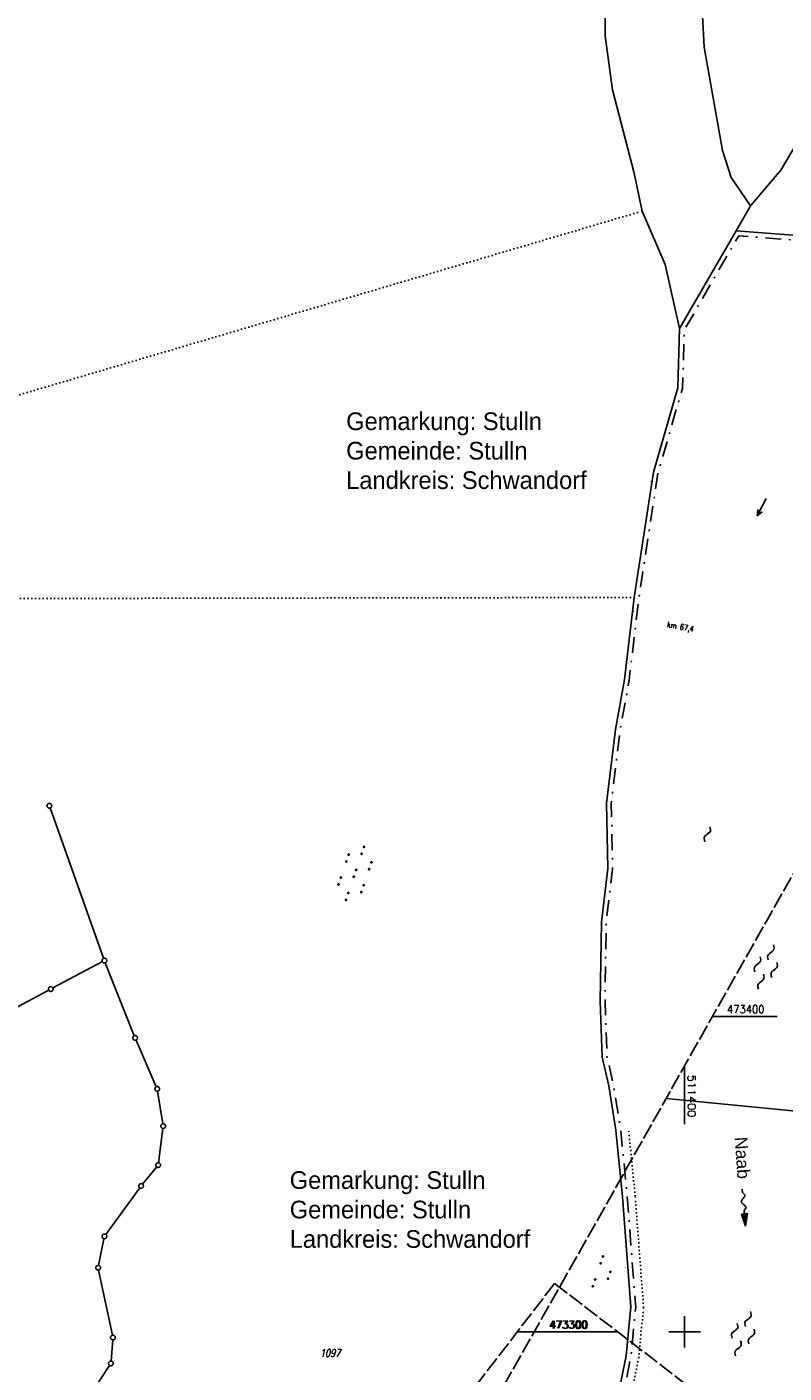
# Model space of a CAD drawing. Extents: x 510526 to 513920, y 467229 to 478797.
# Tile 225 of 256: x 511192 to 511432, y 473287 to 473714. Entities that reach past the tile are written whole.
import ezdxf

# ---------------------------------------------------------------- set-up
doc = ezdxf.new("R2010")
doc.units = 0
doc.header["$LTSCALE"] = 10
doc.header["$MEASUREMENT"] = 0
for name, pattern in [('LT00', [0]), ('LT08', [0.42, 0.2, -0.1, 0.02, -0.1]), ('LT14', [0.6, 0.5, -0.1]), ('PUNKTX2_STR', [0.6, 0.1, -0.5])]:
    doc.linetypes.add(name, pattern=pattern)
doc.layers.get('0').update_dxf_attribs({"linetype": 'LT00'})
for name, color, linetype in [('--FLIEßRICHTPFEIL', 180, 'Continuous'), ('--WASSER_GRENZE', 180, 'PUNKTX2_STR'), ('--WASSER_NUTZUNG', 180, 'Continuous'), ('DFK_FLUR_NR', 250, 'LT00'), ('DFK_GZPKT', 250, 'LT00'), ('DFK_KATASTER', 250, 'LT00'), ('DFK_NUTZUNG', 250, 'LT00'), ('DFK_NUTZUNGSGRENZE', 70, 'PUNKTX2_STR'), ('DFK_TOPO-SYM', 252, 'LT00'), ('GEMEINDEGRENZE', 3, 'LT08'), ('GEWÄSSERNAME', 255, 'Continuous'), ('GRENZNAME', 250, 'Continuous'), ('STROM_FREILTG', 80, 'STROMFREILEITUNG'), ('V92_RASTER', 250, 'LT00'), ('V93_RASTER', 250, 'LT00')]:
    doc.layers.add(name, color=color, linetype=linetype)
doc.layers.add('-BLATT_92-RAND', color=7, linetype='LT14', plot=False)
doc.layers.add('-BLATT_93-RAND', color=7, linetype='LT14', plot=False)
doc.styles.add('Beschrift', font='ARIAL.TTF')
doc.styles.get("Standard").update_dxf_attribs({"font": 'romans.shx'})
doc.styles.add('Strom', font='txt.shx')
doc.styles.add('UNIR-H', font='unir_h.shx', dxfattribs={"width": 0.8})
doc.linetypes.add('STROMFREILEITUNG', pattern='A,12.7,-5.5,["xx",Strom,S=2.5,R=0,X=-2.6,Y=-0.85],-4.35', length=22.55)

# ---------------------------------------------------------------- blocks, each defined once
blk = doc.blocks.new('SYMB7242')
at = {"color": 0, "linetype": 'ByBlock'}
for p, q in [((0, 0), (-0.62, 0)), ((-0.19, 0.075), (0, 0)), ((0, 0), (-0.19, -0.075))]:
    blk.add_line(p, q, dxfattribs=at)
blk = doc.blocks.new('SYMB7110')
at = {"color": 0, "linetype": 'ByBlock'}
for p, q in [((-0.9, 0.012919), (-0.9, -0.012919)), ((-0.895, -0.017106), (-0.895, 0.017105)), ((-0.89, 0.019164), (-0.89, -0.019164)), ((-0.885, -0.019797), (-0.885, 0.019796)), ((-0.88, 0.019164), (-0.88, -0.019164)), ((-0.875, -0.017106), (-0.875, 0.017105)), ((-0.87, 0.012919), (-0.87, -0.012919)), ((-0.865, -0.000126), (-0.865, 0.000145)), ((-0.67, 0.012919), (-0.67, -0.012919)), ((-0.665, -0.017106), (-0.665, 0.017105)), ((-0.66, 0.019164), (-0.66, -0.019164)), ((-0.655, -0.019797), (-0.655, 0.019796)), ((-0.65, 0.019164), (-0.65, -0.019164)), ((-0.645, -0.017106), (-0.645, 0.017105)), ((-0.64, 0.012919), (-0.64, -0.012919)), ((-0.635, -0.000126), (-0.635, 0.000145)), ((-0.515, 0.392919), (-0.515, 0.367081)), ((-0.51, 0.362895), (-0.51, 0.397105)), ((-0.505, 0.399164), (-0.505, 0.360836)), ((-0.5, 0.360204), (-0.5, 0.399796)), ((-0.495, 0.399164), (-0.495, 0.360836)), ((-0.49, 0.362895), (-0.49, 0.397105)), ((-0.485, 0.392919), (-0.485, 0.367081)), ((-0.48, 0.379874), (-0.48, 0.380145)), ((-0.285, 0.392919), (-0.285, 0.367081)), ((-0.28, 0.362895), (-0.28, 0.397105)), ((-0.275, 0.399164), (-0.275, 0.360836)), ((-0.27, 0.360204), (-0.27, 0.399796)), ((-0.265, 0.399164), (-0.265, 0.360836)), ((-0.26, 0.362895), (-0.26, 0.397105)), ((-0.255, 0.392919), (-0.255, 0.367081)), ((-0.25, 0.379874), (-0.25, 0.380146)), ((-0.13, 0.012919), (-0.13, -0.012919)), ((-0.125, -0.017105), (-0.125, 0.017105)), ((-0.12, 0.019164), (-0.12, -0.019164)), ((-0.115, -0.019796), (-0.115, 0.019796)), ((-0.11, 0.019164), (-0.11, -0.019164)), ((-0.105, -0.017105), (-0.105, 0.017105)), ((-0.1, 0.012919), (-0.1, -0.012919)), ((-0.095, -0.000126), (-0.095, 0.000146)), ((0.1, 0.012919), (0.1, -0.012919)), ((0.105, -0.017105), (0.105, 0.017105)), ((0.11, 0.019164), (0.11, -0.019164)), ((0.115, -0.019796), (0.115, 0.019796)), ((0.12, 0.019164), (0.12, -0.019164)), ((0.125, -0.017105), (0.125, 0.017105)), ((0.13, 0.012919), (0.13, -0.012919)), ((0.135, -0.000126), (0.135, 0.000146)), ((0.255, 0.392919), (0.255, 0.367081)), ((0.26, 0.362895), (0.26, 0.397105)), ((0.265, 0.399164), (0.265, 0.360836)), ((0.27, 0.360204), (0.27, 0.399796)), ((0.275, 0.399164), (0.275, 0.360836)), ((0.28, 0.362895), (0.28, 0.397105)), ((0.285, 0.392919), (0.285, 0.367081)), ((0.29, 0.379874), (0.29, 0.380145)), ((0.485, 0.392919), (0.485, 0.367081)), ((0.49, 0.362895), (0.49, 0.397105)), ((0.495, 0.399164), (0.495, 0.360836)), ((0.5, 0.360204), (0.5, 0.399796)), ((0.505, 0.399164), (0.505, 0.360836)), ((0.51, 0.362895), (0.51, 0.397105)), ((0.515, 0.392919), (0.515, 0.367081)), ((0.52, 0.379874), (0.52, 0.380146)), ((0.64, 0.012919), (0.64, -0.012919)), ((0.645, -0.017105), (0.645, 0.017105)), ((0.65, 0.019164), (0.65, -0.019164)), ((0.655, -0.019796), (0.655, 0.019796)), ((0.66, 0.019164), (0.66, -0.019164)), ((0.665, -0.017105), (0.665, 0.017105)), ((0.67, 0.012919), (0.67, -0.012919)), ((0.675, -0.000126), (0.675, 0.000146)), ((0.87, 0.012919), (0.87, -0.012919)), ((0.875, -0.017105), (0.875, 0.017105)), ((0.88, 0.019164), (0.88, -0.019164)), ((0.885, -0.019796), (0.885, 0.019796)), ((0.89, 0.019164), (0.89, -0.019164)), ((0.895, -0.017105), (0.895, 0.017105)), ((0.9, 0.012919), (0.9, -0.012919)), ((0.905, -0.000126), (0.905, 0.000146)), ((-0.515, -0.367081), (-0.515, -0.392919)), ((-0.51, -0.397105), (-0.51, -0.362895)), ((-0.505, -0.360836), (-0.505, -0.399164)), ((-0.5, -0.399796), (-0.5, -0.360204)), ((-0.495, -0.360836), (-0.495, -0.399164)), ((-0.49, -0.397106), (-0.49, -0.362895)), ((-0.485, -0.367081), (-0.485, -0.392919)), ((-0.48, -0.380126), (-0.48, -0.379855)), ((-0.285, -0.367081), (-0.285, -0.392919)), ((-0.28, -0.397105), (-0.28, -0.362895)), ((-0.275, -0.360836), (-0.275, -0.399164)), ((-0.27, -0.399796), (-0.27, -0.360204)), ((-0.265, -0.360836), (-0.265, -0.399164)), ((-0.26, -0.397105), (-0.26, -0.362895)), ((-0.255, -0.367081), (-0.255, -0.392919)), ((-0.25, -0.380126), (-0.25, -0.379855)), ((0.255, -0.367081), (0.255, -0.392919)), ((0.26, -0.397105), (0.26, -0.362895)), ((0.265, -0.360836), (0.265, -0.399164)), ((0.27, -0.399796), (0.27, -0.360204)), ((0.275, -0.360836), (0.275, -0.399164)), ((0.28, -0.397105), (0.28, -0.362895)), ((0.285, -0.367081), (0.285, -0.392919)), ((0.29, -0.380126), (0.29, -0.379855)), ((0.485, -0.367081), (0.485, -0.392919)), ((0.49, -0.397105), (0.49, -0.362895)), ((0.495, -0.360836), (0.495, -0.399164)), ((0.5, -0.399796), (0.5, -0.360204)), ((0.505, -0.360836), (0.505, -0.399164)), ((0.51, -0.397105), (0.51, -0.362895)), ((0.515, -0.367081), (0.515, -0.392919)), ((0.52, -0.380126), (0.52, -0.379855))]:
    blk.add_line(p, q, dxfattribs=at)
for points in [[(-0.865, 0), (-0.866981, 0.008678), (-0.87253, 0.015637), (-0.88055, 0.019498), (-0.88945, 0.019498), (-0.89747, 0.015637), (-0.903019, 0.008678), (-0.905, 0)], [(-0.905, 0), (-0.903019, -0.008678), (-0.89747, -0.015637), (-0.88945, -0.019499), (-0.88055, -0.019499), (-0.87253, -0.015637), (-0.866981, -0.008678), (-0.865, 0)], [(-0.635, 0), (-0.636981, 0.008678), (-0.64253, 0.015637), (-0.65055, 0.019498), (-0.65945, 0.019498), (-0.66747, 0.015637), (-0.673019, 0.008678), (-0.675, 0)], [(-0.675, 0), (-0.673019, -0.008678), (-0.66747, -0.015637), (-0.65945, -0.019499), (-0.65055, -0.019499), (-0.64253, -0.015637), (-0.636981, -0.008678), (-0.635, 0)], [(-0.48, 0.38), (-0.481981, 0.388678), (-0.48753, 0.395637), (-0.49555, 0.399499), (-0.50445, 0.399499), (-0.51247, 0.395637), (-0.518019, 0.388678), (-0.52, 0.38), (-0.518019, 0.371322), (-0.51247, 0.364363), (-0.50445, 0.360501), (-0.49555, 0.360501), (-0.48753, 0.364363), (-0.481981, 0.371322), (-0.48, 0.38)], [(-0.25, 0.38), (-0.251981, 0.388678), (-0.25753, 0.395637), (-0.26555, 0.399499), (-0.27445, 0.399499), (-0.28247, 0.395637), (-0.288019, 0.388678), (-0.29, 0.38), (-0.288019, 0.371322), (-0.28247, 0.364363), (-0.27445, 0.360501), (-0.26555, 0.360501), (-0.25753, 0.364363), (-0.251981, 0.371322), (-0.25, 0.38)], [(-0.095, 0), (-0.096981, 0.008678), (-0.10253, 0.015637), (-0.11055, 0.019499), (-0.11945, 0.019499), (-0.12747, 0.015637), (-0.133019, 0.008678), (-0.135, 0)], [(-0.135, 0), (-0.133019, -0.008678), (-0.12747, -0.015637), (-0.11945, -0.019499), (-0.11055, -0.019499), (-0.10253, -0.015637), (-0.096981, -0.008678), (-0.095, 0)], [(0.135, 0), (0.133019, 0.008678), (0.12747, 0.015637), (0.11945, 0.019499), (0.11055, 0.019499), (0.10253, 0.015637), (0.096981, 0.008678), (0.095, 0)], [(0.095, 0), (0.096981, -0.008678), (0.10253, -0.015637), (0.11055, -0.019499), (0.11945, -0.019499), (0.12747, -0.015637), (0.133019, -0.008678), (0.135, 0)], [(0.29, 0.38), (0.288019, 0.388678), (0.28247, 0.395637), (0.27445, 0.399499), (0.26555, 0.399499), (0.25753, 0.395637), (0.251981, 0.388678), (0.25, 0.38), (0.251981, 0.371322), (0.25753, 0.364363), (0.26555, 0.360501), (0.27445, 0.360501), (0.28247, 0.364363), (0.288019, 0.371322), (0.29, 0.38)], [(0.52, 0.38), (0.518019, 0.388678), (0.51247, 0.395637), (0.50445, 0.399499), (0.495549, 0.399499), (0.48753, 0.395637), (0.481981, 0.388678), (0.48, 0.38), (0.481981, 0.371322), (0.48753, 0.364363), (0.495549, 0.360501), (0.50445, 0.360501), (0.51247, 0.364363), (0.518019, 0.371322), (0.52, 0.38)], [(0.675, 0), (0.673019, 0.008678), (0.66747, 0.015637), (0.65945, 0.019499), (0.65055, 0.019499), (0.64253, 0.015637), (0.636981, 0.008678), (0.635, 0)], [(0.635, 0), (0.636981, -0.008678), (0.64253, -0.015637), (0.65055, -0.019499), (0.65945, -0.019499), (0.66747, -0.015637), (0.673019, -0.008678), (0.675, 0)], [(0.905, 0), (0.903019, 0.008678), (0.89747, 0.015637), (0.88945, 0.019499), (0.88055, 0.019499), (0.87253, 0.015637), (0.866981, 0.008678), (0.865, 0)], [(0.865, 0), (0.866981, -0.008678), (0.87253, -0.015637), (0.88055, -0.019499), (0.88945, -0.019499), (0.89747, -0.015637), (0.903019, -0.008678), (0.905, 0)], [(-0.48, -0.38), (-0.481981, -0.371322), (-0.48753, -0.364363), (-0.49555, -0.360501), (-0.50445, -0.360501), (-0.51247, -0.364363), (-0.518019, -0.371322), (-0.52, -0.38), (-0.518019, -0.388678), (-0.51247, -0.395637), (-0.50445, -0.399499), (-0.49555, -0.399499), (-0.48753, -0.395637), (-0.481981, -0.388678), (-0.48, -0.38)], [(-0.25, -0.38), (-0.251981, -0.371322), (-0.25753, -0.364363), (-0.26555, -0.360501), (-0.27445, -0.360501), (-0.28247, -0.364363), (-0.288019, -0.371322), (-0.29, -0.38), (-0.288019, -0.388678), (-0.28247, -0.395637), (-0.27445, -0.399499), (-0.26555, -0.399499), (-0.25753, -0.395637), (-0.251981, -0.388678), (-0.25, -0.38)], [(0.29, -0.38), (0.288019, -0.371322), (0.28247, -0.364363), (0.27445, -0.360501), (0.26555, -0.360501), (0.25753, -0.364363), (0.251981, -0.371322), (0.25, -0.38), (0.251981, -0.388678), (0.25753, -0.395637), (0.26555, -0.399499), (0.27445, -0.399499), (0.28247, -0.395637), (0.288019, -0.388678), (0.29, -0.38)], [(0.52, -0.38), (0.518019, -0.371322), (0.51247, -0.364363), (0.50445, -0.360501), (0.495549, -0.360501), (0.48753, -0.364363), (0.481981, -0.371322), (0.48, -0.38), (0.481981, -0.388678), (0.48753, -0.395637), (0.495549, -0.399499), (0.50445, -0.399499), (0.51247, -0.395637), (0.518019, -0.388678), (0.52, -0.38)]]:
    blk.add_lwpolyline(points, dxfattribs=at)
blk = doc.blocks.new('SYMB7251')
at = {"color": 0, "linetype": 'ByBlock'}
for points in [[(-0.25, 0), (-0.208333, 0.028889), (-0.166667, 0.051111), (-0.125, 0.06), (-0.083333, 0.051111), (-0.041667, 0.028889), (0, 0)], [(0, 0), (0.041667, -0.028889), (0.083333, -0.051111), (0.125, -0.06), (0.166667, -0.051111), (0.208333, -0.028889), (0.25, 0)]]:
    blk.add_lwpolyline(points, dxfattribs=at)
blk = doc.blocks.new('SYMB7301')
at = {"color": 0, "linetype": 'ByBlock'}
for p, q in [((-0.128693, 0), (0, 0.128693)), ((0, -0.128693), (-0.128693, 0)), ((0, 0.128693), (0.128693, 0)), ((0.128693, 0), (0, -0.128693)), ((0.000059, -0.009738), (0.000059, 0.009897)), ((-0.00901, -0.004339), (-0.002225, -0.009749))]:
    blk.add_line(p, q, dxfattribs=at)
for points in [[(-0.002225, 0.009749), (-0.00901, 0.004339), (-0.00901, -0.004339)], [(0.01, 0), (0.006235, 0.007818), (-0.002225, 0.009749)], [(-0.002225, -0.009749), (0.006235, -0.007818), (0.01, 0)]]:
    blk.add_lwpolyline(points, dxfattribs=at)
blk = doc.blocks.new('SYMB7010')
at = {"color": 0, "linetype": 'ByBlock'}
for points in [[(-0.031408, 0.499213), (-0.093728, 0.49134), (-0.15457, 0.475719), (-0.212975, 0.452595), (-0.268021, 0.422333), (-0.31884, 0.385411), (-0.36463, 0.342411), (-0.40467, 0.29401), (-0.438329, 0.240973), (-0.465074, 0.184136), (-0.484486, 0.124395), (-0.496256, 0.062692), (-0.5002, 0)], [(-0.5002, 0), (-0.496256, -0.062692), (-0.484486, -0.124395), (-0.465075, -0.184136), (-0.438329, -0.240973), (-0.404671, -0.29401), (-0.36463, -0.342411), (-0.31884, -0.385411), (-0.268021, -0.422333), (-0.212975, -0.452595), (-0.154571, -0.475719), (-0.093728, -0.49134), (-0.031408, -0.499213), (0.031408, -0.499213)], [(0.5002, 0), (0.496256, 0.062692), (0.484485, 0.124395), (0.465074, 0.184136), (0.438329, 0.240973), (0.40467, 0.29401), (0.36463, 0.342411), (0.31884, 0.385411), (0.268021, 0.422333), (0.212975, 0.452595), (0.15457, 0.475719), (0.093728, 0.49134), (0.031408, 0.499213), (-0.031408, 0.499213)], [(0.031408, -0.499213), (0.093728, -0.491341), (0.15457, -0.475719), (0.212975, -0.452595), (0.268021, -0.422333), (0.31884, -0.385411), (0.36463, -0.342411), (0.404671, -0.294011), (0.438329, -0.240974), (0.465075, -0.184136), (0.484486, -0.124395), (0.496256, -0.062692), (0.500201, 0)]]:
    blk.add_lwpolyline(points, dxfattribs=at)
blk = doc.blocks.new('SYMB7250')
at = {"color": 0, "linetype": 'ByBlock'}
for points in [[(-0.74, 0), (-0.698333, 0.028889), (-0.656667, 0.051111), (-0.615, 0.06), (-0.573333, 0.051111), (-0.531667, 0.028889), (-0.49, 0)], [(-0.49, 0), (-0.448333, -0.028889), (-0.406667, -0.051111), (-0.365, -0.06), (-0.323333, -0.051111), (-0.281667, -0.028889), (-0.24, 0)], [(-0.25, 0.28), (-0.208333, 0.308889), (-0.166667, 0.331111), (-0.125, 0.34), (-0.083333, 0.331111), (-0.041667, 0.308889), (0, 0.28)], [(0, 0.28), (0.041667, 0.251111), (0.083333, 0.228889), (0.125, 0.22), (0.166667, 0.228889), (0.208333, 0.251111), (0.25, 0.28)], [(0.24, 0), (0.281667, 0.028889), (0.323333, 0.051111), (0.365, 0.06), (0.406667, 0.051111), (0.448333, 0.028889), (0.49, 0)], [(0.49, 0), (0.531667, -0.028889), (0.573333, -0.051111), (0.615, -0.06), (0.656667, -0.051111), (0.698333, -0.028889), (0.74, 0)], [(-0.25, -0.28), (-0.208333, -0.251111), (-0.166667, -0.228889), (-0.125, -0.22), (-0.083333, -0.228889), (-0.041667, -0.251111), (0, -0.28)], [(0, -0.28), (0.041667, -0.308889), (0.083333, -0.331111), (0.125, -0.34), (0.166667, -0.331111), (0.208333, -0.308889), (0.25, -0.28)]]:
    blk.add_lwpolyline(points, dxfattribs=at)
blk = doc.blocks.new('FLIEßRICHTPFEIL')
at = {"layer": '--FLIEßRICHTPFEIL'}
blk.add_hatch(color=256, dxfattribs=at).paths.add_polyline_path([(-1.95, 0.4875), (-1.95, -0.4875), (0, 0)])
for p, q in [((-1.95, 0.4875), (-1.95, -0.4875)), ((-1.95, 0.4875), (0, 0)), ((0, 0), (-1.95, -0.4875))]:
    blk.add_line(p, q, dxfattribs=at)
at = {"layer": '--FLIEßRICHTPFEIL', "start_tangent": (-1, 0), "end_tangent": (-1, 0)}
blk.add_spline([(-1.95, 0), (-2.4375, 0), (-2.925, 0.325), (-3.4125, 0), (-3.9, -0.325), (-4.3875, 0), (-4.875, 0.325), (-5.3625, 0), (-5.85, 0)], degree=3, dxfattribs=at)
blk = doc.blocks.new('SYMB7111')
at = {"color": 0, "linetype": 'ByBlock'}
for p, q in [((-0.13, 0.202919), (-0.13, 0.177081)), ((-0.125, 0.172895), (-0.125, 0.207105)), ((-0.12, 0.209164), (-0.12, 0.170836)), ((-0.115, 0.170204), (-0.115, 0.209796)), ((-0.11, 0.209164), (-0.11, 0.170836)), ((-0.105, 0.172895), (-0.105, 0.207105)), ((-0.1, 0.202919), (-0.1, 0.177081)), ((-0.095, 0.189874), (-0.095, 0.190146)), ((0.1, 0.202919), (0.1, 0.177081)), ((0.105, 0.172895), (0.105, 0.207105)), ((0.11, 0.209164), (0.11, 0.170836)), ((0.115, 0.170204), (0.115, 0.209796)), ((0.12, 0.209164), (0.12, 0.170836)), ((0.125, 0.172895), (0.125, 0.207105)), ((0.13, 0.202919), (0.13, 0.177081)), ((0.135, 0.189874), (0.135, 0.190146)), ((-0.515, -0.177081), (-0.515, -0.202919)), ((-0.51, -0.207105), (-0.51, -0.172895)), ((-0.505, -0.170836), (-0.505, -0.209164)), ((-0.5, -0.209796), (-0.5, -0.170204)), ((-0.495, -0.170836), (-0.495, -0.209164)), ((-0.49, -0.207105), (-0.49, -0.172895)), ((-0.485, -0.177081), (-0.485, -0.202919)), ((-0.48, -0.190126), (-0.48, -0.189854)), ((-0.285, -0.177081), (-0.285, -0.202919)), ((-0.28, -0.207105), (-0.28, -0.172895)), ((-0.275, -0.170836), (-0.275, -0.209164)), ((-0.27, -0.209796), (-0.27, -0.170204)), ((-0.265, -0.170836), (-0.265, -0.209164)), ((-0.26, -0.207105), (-0.26, -0.172895)), ((-0.255, -0.177081), (-0.255, -0.202919)), ((-0.25, -0.190126), (-0.25, -0.189854)), ((0.255, -0.177081), (0.255, -0.202919)), ((0.26, -0.207105), (0.26, -0.172895)), ((0.265, -0.170836), (0.265, -0.209164)), ((0.27, -0.209796), (0.27, -0.170204)), ((0.275, -0.170836), (0.275, -0.209164)), ((0.28, -0.207105), (0.28, -0.172895)), ((0.285, -0.177081), (0.285, -0.202919)), ((0.29, -0.190126), (0.29, -0.189854)), ((0.485, -0.177081), (0.485, -0.202919)), ((0.49, -0.207105), (0.49, -0.172895)), ((0.495, -0.170836), (0.495, -0.209164)), ((0.5, -0.209796), (0.5, -0.170204)), ((0.505, -0.170836), (0.505, -0.209164)), ((0.51, -0.207105), (0.51, -0.172895)), ((0.515, -0.177081), (0.515, -0.202919)), ((0.52, -0.190126), (0.52, -0.189854))]:
    blk.add_line(p, q, dxfattribs=at)
for points in [[(-0.095, 0.19), (-0.096981, 0.198678), (-0.10253, 0.205637), (-0.11055, 0.209499), (-0.11945, 0.209499), (-0.12747, 0.205637), (-0.133019, 0.198678), (-0.135, 0.19), (-0.133019, 0.181322), (-0.12747, 0.174363), (-0.11945, 0.170501), (-0.11055, 0.170501), (-0.10253, 0.174363), (-0.096981, 0.181322), (-0.095, 0.19)], [(0.135, 0.19), (0.133019, 0.198678), (0.12747, 0.205637), (0.11945, 0.209499), (0.11055, 0.209499), (0.10253, 0.205637), (0.096981, 0.198678), (0.095, 0.19), (0.096981, 0.181322), (0.10253, 0.174363), (0.11055, 0.170501), (0.11945, 0.170501), (0.12747, 0.174363), (0.133019, 0.181322), (0.135, 0.19)], [(-0.48, -0.19), (-0.481981, -0.181322), (-0.48753, -0.174363), (-0.49555, -0.170501), (-0.50445, -0.170501), (-0.51247, -0.174363), (-0.518019, -0.181322), (-0.52, -0.19), (-0.518019, -0.198678), (-0.51247, -0.205637), (-0.50445, -0.209499), (-0.49555, -0.209499), (-0.48753, -0.205637), (-0.481981, -0.198678), (-0.48, -0.19)], [(-0.25, -0.19), (-0.251981, -0.181322), (-0.25753, -0.174363), (-0.26555, -0.170501), (-0.27445, -0.170501), (-0.28247, -0.174363), (-0.288019, -0.181322), (-0.29, -0.19), (-0.288019, -0.198678), (-0.28247, -0.205637), (-0.27445, -0.209499), (-0.26555, -0.209499), (-0.25753, -0.205637), (-0.251981, -0.198678), (-0.25, -0.19)], [(0.29, -0.19), (0.288019, -0.181322), (0.28247, -0.174363), (0.27445, -0.170501), (0.26555, -0.170501), (0.25753, -0.174363), (0.251981, -0.181322), (0.25, -0.19), (0.251981, -0.198678), (0.25753, -0.205637), (0.26555, -0.209499), (0.27445, -0.209499), (0.28247, -0.205637), (0.288019, -0.198678), (0.29, -0.19)], [(0.52, -0.19), (0.518019, -0.181322), (0.51247, -0.174363), (0.50445, -0.170501), (0.49555, -0.170501), (0.48753, -0.174363), (0.481981, -0.181322), (0.48, -0.19), (0.481981, -0.198678), (0.48753, -0.205637), (0.49555, -0.209499), (0.50445, -0.209499), (0.51247, -0.205637), (0.518019, -0.198678), (0.52, -0.19)]]:
    blk.add_lwpolyline(points, dxfattribs=at)

msp = doc.modelspace()

# ---------------------------------------------------------------- linework, layer by layer
at = {"layer": '--WASSER_GRENZE', "ltscale": 0.2}
msp.add_lwpolyline([(511161.48, 473007.71), (511194.49, 473038.55), (511211.95, 473058.66), (511222.16, 473074.03), (511248.98, 473106.23), (511278.71, 473141.8), (511297.4, 473172.83), (511306.65, 473184.68), (511314.87, 473197.34), (511322.35, 473206.75), (511335.03, 473216.59), (511344.85, 473219.61), (511365.98, 473240.14), (511381.33, 473271.69), (511385.48, 473291.83), (511387.01, 473307.83), (511384.33, 473343.09), (511382.24, 473364.35)], dxfattribs=at)
at = {"layer": '-BLATT_92-RAND'}
msp.add_lwpolyline([(511779.03, 474055.25), (511324.06, 473249.87), (511573.95, 473108.71), (512028.91, 473914.09), (511779.03, 474055.25)], dxfattribs=at)
at = {"layer": '-BLATT_93-RAND'}
msp.add_lwpolyline([(511358.83, 473315.34), (510907.64, 472728.79), (511135.12, 472553.81), (511586.31, 473140.35), (511358.83, 473315.34)], dxfattribs=at)
at = {"layer": 'DFK_KATASTER'}
for p, q in [((511374.8, 473710.86), (511374.72, 473735.11)), ((511405.12, 473728.3), (511406.25, 473707.18)), ((511377.12, 473693.68), (511374.8, 473710.86)), ((511406.25, 473707.18), (511412.01, 473674.42)), ((511383.97, 473667.71), (511377.12, 473693.68)), ((511430.47, 473668.18), (511437.87, 473680.68)), ((511412.01, 473674.42), (511414.72, 473665.95)), ((511386.61, 473655.25), (511383.97, 473667.71)), ((511420.88, 473656.92), (511430.47, 473668.18)), ((511414.72, 473665.95), (511420.88, 473656.92)), ((511393.81, 473638.37), (511386.61, 473655.25)), ((511420.88, 473656.92), (511416.32, 473649.02)), ((511398.44, 473618.06), (511416.32, 473649.02)), ((511416.32, 473649.02), (511512.53, 473641.52)), ((511398.44, 473618.06), (511393.81, 473638.37)), ((511397.81, 473599.23), (511398.44, 473618.06)), ((511390.1, 473572.48), (511397.81, 473599.23)), ((511384.04, 473532.79), (511390.1, 473572.48)), ((511380.94, 473506.79), (511384.04, 473532.79)), ((511378.08, 473490.91), (511380.94, 473506.79)), ((511375.26, 473467.6), (511378.08, 473490.91)), ((511199.02, 473466.05), (511215.98, 473418.39)), ((511375.7, 473446.83), (511375.26, 473467.6)), ((511373.66, 473429.9), (511375.7, 473446.83)), ((511373.3, 473404.85), (511373.66, 473429.9)), ((511199.89, 473409), (511215.57, 473417.33)), ((511216.51, 473416.98), (511225.66, 473393.86)), ((511110.09, 473361.29), (511198.57, 473408.3)), ((511373.92, 473387.08), (511373.3, 473404.85)), ((511232.65, 473377.67), (511226.24, 473392.47)), ((511375.99, 473377.98), (511373.92, 473387.08)), ((511378.26, 473363.96), (511375.99, 473377.98)), ((511234.71, 473365.94), (511233.07, 473376.24)), ((511233.35, 473353.6), (511234.74, 473364.46)), ((511380.34, 473342.74), (511378.26, 473363.96)), ((511228.31, 473346.8), (511232.79, 473352.28)), ((511227.4, 473345.61), (511216.68, 473330.86)), ((511383, 473307.87), (511380.34, 473342.74)), ((511216.09, 473329.51), (511214.38, 473321.05)), ((511214.39, 473319.58), (511218.76, 473298.89)), ((511381.52, 473292.43), (511383, 473307.87)), ((511218.86, 473297.41), (511218.34, 473290.74)), ((511377.51, 473272.99), (511381.52, 473292.43)), ((511217.87, 473289.36), (511208.71, 473275.5))]:
    msp.add_line(p, q, dxfattribs=at)
at = {"layer": 'DFK_NUTZUNGSGRENZE', "ltscale": 0.2}
for p, q in [((511184.81, 473595.7), (511386.61, 473655.25)), ((511384.04, 473532.79), (511183.37, 473532.42))]:
    msp.add_line(p, q, dxfattribs=at)
at = {"layer": 'GEMEINDEGRENZE', "ltscale": 2.5, "flags": 128}
msp.add_lwpolyline([(512449.04, 475402.04), (512420.18, 475407.56), (512394.81, 475414.05), (512349.27, 475430.89), (512332.55, 475438.84), (512267.81, 475490.73), (512251.31, 475522.19), (512242.37, 475555.3), (512229.97, 475584.98), (512227.01, 475610.4), (512238.86, 475661.14), (512275.55, 475791.69), (512297.96, 475860.4), (512299.32, 475864.34), (512322.1, 475898.59), (512340.39, 475931.96), (512366.59, 476019.31), (512318.09, 476028.59), (512312.28, 476031.12), (512305.69, 476033.81), (512287.82, 475996.96), (512243.16, 475928.69), (512232.75, 475919.29), (512200.58, 475820.9), (512193.73, 475799.02), (512174.8, 475704.06), (512153.08, 475591.51), (512137.53, 475520.72), (512131.52, 475505.41), (512079.51, 475365.74), (512045.16, 475285.06), (511996.85, 475193.51), (511968.58, 475139.95), (511923.93, 475031.14), (511909.15, 474966.23), (511901.23, 474898.74), (511940.21, 474729.59), (511948.11, 474671.17), (511959.93, 474649.28), (511949.37, 474579.35), (511923.59, 474424.01), (511922.29, 474397.28), (511902.07, 474265.53), (511883.42, 474171.19), (511840.83, 474046.67), (511811.06, 474002.19), (511789.86, 473974.02), (511738.64, 473910.57), (511734.93, 473905.97), (511711.9, 473880.46), (511676.78, 473841.54), (511661.06, 473825.37), (511656.15, 473820.18), (511647.79, 473811.31), (511604.86, 473771.83), (511589.09, 473758.2), (511554.15, 473690.45), (511530.62, 473670.04), (511510.61, 473640.16), (511417.15, 473647.45), (511399.93, 473617.63), (511399.3, 473598.99), (511391.57, 473572.16), (511385.53, 473532.59), (511382.42, 473506.57), (511379.56, 473490.69), (511376.76, 473467.53), (511377.2, 473446.76), (511375.16, 473429.8), (511374.8, 473404.87), (511375.41, 473387.27), (511377.46, 473378.27), (511379.75, 473364.15), (511381.83, 473342.87), (511384.51, 473307.86), (511383.01, 473292.21), (511378.94, 473272.5), (511363.92, 473241.63), (511343.54, 473221.82), (511333.86, 473218.85), (511320.58, 473208.55), (511312.84, 473198.8), (511304.61, 473186.13), (511295.34, 473174.25), (511276.67, 473143.26), (511247.06, 473107.83), (511220.15, 473075.52), (511209.96, 473060.18), (511192.69, 473040.29), (511159.71, 473009.47), (511137.79, 472985.62), (511138.23, 472997.66), (511133.95, 473001.3), (511127.75, 472996.4), (511117.54, 472978.81), (511095.45, 472960.68), (511068.72, 472945.37), (511062.62, 472935.67), (511054.27, 472932.27), (511004.99, 472918.68), (510993.39, 472905.55), (510985.6, 472889.86), (510969.16, 472866.89), (510956.82, 472847.22), (510952.63, 472840.3), (510942.14, 472834.76), (510925.19, 472825.03), (510922.97, 472827.25), (510875.46, 472874.79), (510825.13, 472925.2), (510821.3, 472929.06), (510869.78, 472985.54), (510927.92, 473053.12), (510935.97, 473062.47), (510982.9, 473117.01), (510983.35, 473117.61), (510990.27, 473126.7), (510995.26, 473137.2), (510997.98, 473148.98), (510999.63, 473159.45), (511014.29, 473252.43)], dxfattribs=at)
at = {"layer": 'STROM_FREILTG', "ltscale": 0.1}
msp.add_lwpolyline([(511394.15, 473374), (511516.55, 473362), (511709.16, 473347.42)], dxfattribs=at)
at = {"layer": 'V92_RASTER'}
for p, q in [((511408.87, 473400), (511429.35, 473400)), ((511400, 473384.3), (511400, 473365.8)), ((511400, 473305), (511400, 473295)), ((511400, 473305), (511400, 473295)), ((511372.86, 473300), (511352.38, 473300)), ((511405, 473300), (511395, 473300))]:
    msp.add_line(p, q, dxfattribs=at)
at = {"layer": 'V93_RASTER'}
msp.add_line((511378.76, 473300), (511347.03, 473300), dxfattribs=at)

# ---------------------------------------------------------------- block references
at = {"layer": '--FLIEßRICHTPFEIL', "xscale": 1.999999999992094, "yscale": 2.000000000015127, "zscale": 2, "rotation": 275.1286555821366}
msp.add_blockref('FLIEßRICHTPFEIL', (511419.33, 473333.52), dxfattribs=at)
at = {"layer": '--WASSER_NUTZUNG', "yscale": 10.00000000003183, "zscale": 10, "rotation": 251.2882999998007}
for p, xscale in [((511425.74, 473415.61), 9.99999999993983), ((511418.52, 473299.4), 9.999999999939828)]:
    msp.add_blockref('SYMB7250', p, dxfattribs=dict(at, xscale=xscale))
at = {"layer": 'DFK_GZPKT', "xscale": 1.499999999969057, "yscale": 1.5, "zscale": 1.5, "rotation": 251.2881100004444}
for p in [(511198.77, 473466.76), (511216.23, 473417.68), (511199.23, 473408.65), (511225.94, 473393.16), (511232.95, 473376.98), (511234.83, 473365.2), (511233.26, 473352.86), (511227.84, 473346.22), (511216.24, 473330.25), (511214.23, 473320.31), (511218.92, 473298.16), (511218.28, 473289.99)]:
    msp.add_blockref('SYMB7010', p, dxfattribs=at)
at = {"layer": 'DFK_NUTZUNG', "xscale": 10, "yscale": 10, "zscale": 10}
for name, p, rotation in [('SYMB7242', (511423.03, 473558.61), 243.43364), ('SYMB7251', (511407.2, 473457.72), 251.28826), ('SYMB7110', (511295.6, 473445.32), 251.28826), ('SYMB7111', (511374.33, 473318.54), 251.28826)]:
    msp.add_blockref(name, p, dxfattribs=dict(at, rotation=rotation))
at = {"layer": 'DFK_TOPO-SYM', "xscale": 0.1, "yscale": 0.1, "zscale": 0.1, "rotation": 359.99968}
for p in [(511389.42, 473569.48), (511383.73, 473528.39), (511381.21, 473320.45)]:
    msp.add_blockref('SYMB7301', p, dxfattribs=at)

# ---------------------------------------------------------------- texts
at = {"layer": 'DFK_FLUR_NR', "oblique": 13.754, "width": 0.75}
msp.add_text('1097', height=2.5, rotation=-0.0003, dxfattribs=at).set_placement((511284.48, 473292.02))
at = {"layer": 'DFK_TOPO-SYM', "width": 0.75}
msp.add_text('km 67,4', height=1.8, rotation=-10.1049, dxfattribs=at).set_placement((511394.37, 473523.36))
at = {"layer": 'GEWÄSSERNAME', "style": 'Beschrift'}
msp.add_text('Naab', height=4, rotation=274.0433, dxfattribs=at).set_placement((511415.84, 473361.67))
at = {"layer": 'GRENZNAME', "char_height": 5.6, "width": 89.3696, "attachment_point": 1, "style": 'UNIR-H'}
for insert in [(511292.81, 473591.44), (511274.93, 473350.89)]:
    msp.add_mtext('{\\W1;Gemarkung: Stulln\\PGemeinde: Stulln\\PLandkreis: Schwandorf}', dxfattribs=dict(at, insert=insert))
at = {"layer": 'V92_RASTER'}
for s, rotation, width, p in [(' 473400', 0.0018, 0.924, (511411.85, 473401)), (' 511400', 270.0018, 1.05, (511401, 473383.3)), (' 473300', 0.0018, 0.948, (511355.36, 473301))]:
    msp.add_text(s, height=2.5, rotation=rotation, dxfattribs=dict(at, width=width)).set_placement(p)
at = {"layer": 'V93_RASTER', "width": 0.948}
msp.add_text(' 473300', height=2.5, rotation=0.002, dxfattribs=at).set_placement((511355.71, 473301))

doc.saveas('drawing.dxf')
